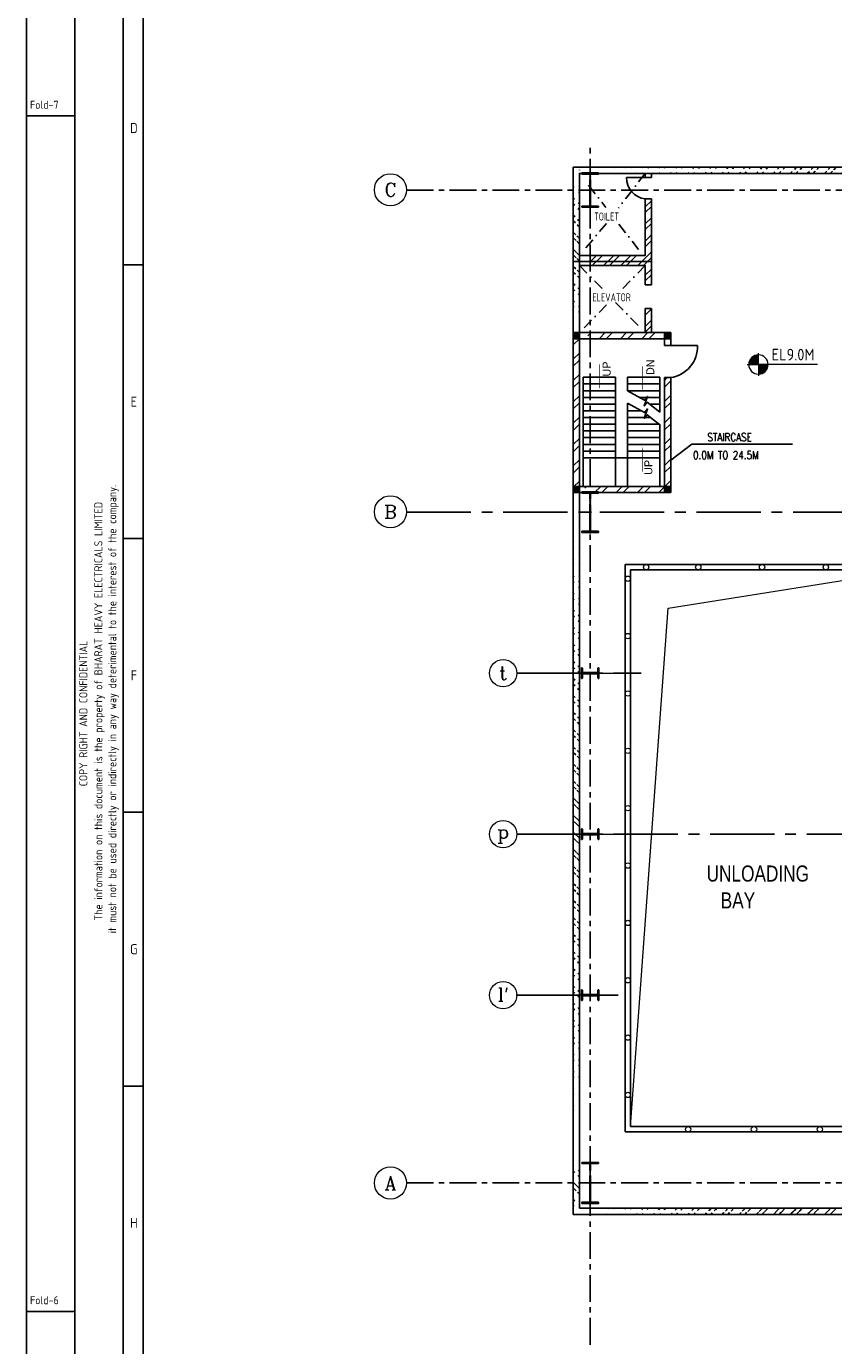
# Model space of a CAD drawing. Extents: x 18893 to 3351893, y -610358 to 406739.
# Tile 2 of 120: x 39024 to 69101, y 98213 to 147376. Entities that reach past the tile are written whole.
import ezdxf
from ezdxf.enums import TextEntityAlignment as Align

# ---------------------------------------------------------------- set-up
doc = ezdxf.new("R2010")
doc.units = 0
doc.header["$LTSCALE"] = 800
doc.header["$MEASUREMENT"] = 0
for name, pattern in [('CENTER', [2, 1.25, -0.25, 0.25, -0.25]), ('CENTER2', [1.125, 0.75, -0.125, 0.125, -0.125]), ('CONTINOUS', [0]), ('DASHDOT', [1, 0.5, -0.25, 0, -0.25])]:
    doc.linetypes.add(name, pattern=pattern)
doc.layers.get('0').update_dxf_attribs({"linetype": 'CONTINUOUS'})
for name, color, linetype in [('0-7-COL', 2, 'CENTER'), ('CENTER', 2, 'CENTER'), ('COL', 1, 'CENTER'), ('GRID', 8, 'CENTER'), ('GT_5', 4, 'CONTINUOUS'), ('HATCH', 9, 'CONTINUOUS'), ('REV3', 2, 'CONTINUOUS'), ('WALL', 6, 'CONTINUOUS')]:
    doc.layers.add(name, color=color, linetype=linetype)
doc.layers.add('DIM', color=4, linetype='CONTINUOUS', lineweight=13)
doc.layers.add('TEXT', color=3, linetype='CONTINUOUS', lineweight=15)
doc.styles.add('HTX11', font='O8111901')
doc.styles.add('HTX31', font='OLB21191')
doc.styles.add('ROMANC', font='romanc')
doc.styles.add('ROMANS', font='ISO9.shx', dxfattribs={"width": 0.8})
doc.styles.add('S3', font='ROMANS1.SHX', dxfattribs={"width": 0.8})
doc.styles.get("Standard").update_dxf_attribs({"font": 'ISO9'})
doc.dimstyles.get("Standard").update_dxf_attribs({"dimtxt": 0.18, "dimasz": 0.18, "dimexe": 0.18, "dimexo": 0.0625, "dimgap": 0.09, "dimtad": 0, "dimtih": 1, "dimtoh": 1, "dimdec": 4, "dimzin": 0, "dimdsep": 46, "dimtxsty": 'Standard', "dimcen": 0.09, "dimadec": 0, "dimazin": 0, "dimtfac": 1, "dimtdec": 4, "dimtofl": 0, "dimtmove": 0, "dimatfit": 3, "dimfxl": 0, "dimtolj": 1, "dimtzin": 0, "dimarcsym": 0})
pattern_1 = [(45, (46410.7, 10109.23), (-318.198, 318.198), []), (45, (46622.83, 10109.23), (-318.198, 318.198), [])]
pattern_2 = [(45, (-124552.498, -214992.06), (22.097087, -22.097087), [])]
pattern_3 = [(45, (200, 0), (-397.748, 397.748), []), (45, (465.17, 0), (-397.748, 397.748), [])]
pattern_4 = [(45, (-121152.498, -214992.06), (22.097087, -22.097087), [])]
pattern_5 = [(45, (-121152.498, -220725.06), (22.097087, -22.097087), [])]
pattern_6 = [(45, (-124552.498, -220725.06), (22.097087, -22.097087), [])]

# ---------------------------------------------------------------- blocks, each defined once
blk = doc.blocks.new('A$C41E52089')
at = {"layer": 'COL'}
h = blk.add_hatch(dxfattribs=at)
h.set_pattern_fill('ANSI31', color=256, scale=100, style=0)
h.paths.add_polyline_path([(310, -720), (0, -720), (0, -760), (310, -760)])
h.paths.add_polyline_path([(0, -720), (-310, -720), (-310, -760), (0, -760)])
h.paths.add_polyline_path([(0, 0), (-13, 0), (-13, -720), (0, -720)])
h.paths.add_polyline_path([(0, 720), (-13, 720), (-13, 0), (0, 0)])
h.paths.add_polyline_path([(12, 0), (0, 0), (0, -720), (12, -720)])
h.paths.add_polyline_path([(12, 720), (0, 720), (0, 0), (12, 0)])
h.paths.add_polyline_path([(310, 760), (0, 760), (0, 720), (12, 720), (310, 720)])
h.paths.add_polyline_path([(0, 760), (-310, 760), (-310, 720), (0, 720)])
for p, q in [((-310, 760), (310, 760)), ((-310, 760), (-310, 720)), ((-310, 720), (310, 720)), ((-13, -720), (-13, 720)), ((12, -720), (12, 720)), ((310, 760), (310, 720)), ((-310, -720), (310, -720)), ((-310, -760), (-310, -720)), ((-310, -760), (310, -760)), ((310, -760), (310, -720))]:
    blk.add_line(p, q, dxfattribs=at)
at = {"layer": 'COL', "color": 2}
for p, q in [((0, -800), (0, 800)), ((123, 0), (-123, 0))]:
    blk.add_line(p, q, dxfattribs=at)
blk = doc.blocks.new('A$C1C927E47')
at = {"layer": 'COL'}
h = blk.add_hatch(dxfattribs=at)
h.set_pattern_fill('ANSI31', color=256, scale=100, style=0)
h.paths.add_polyline_path([(16, 0), (0, 0), (0, -710), (16, -710)])
h.paths.add_polyline_path([(16, 710), (0, 710), (0, 0), (16, 0)])
h.paths.add_polyline_path([(0, 710), (-16, 710), (-16, 0), (0, 0)])
h.paths.add_polyline_path([(0, 0), (-16, 0), (-16, -710), (0, -710)])
h.paths.add_polyline_path([(-310, -710), (-310, -760), (0, -760), (0, -710)])
h.paths.add_polyline_path([(310, -760), (310, -710), (0, -710), (0, -760)])
h.paths.add_polyline_path([(310, 710), (310, 760), (0, 760), (0, 710)])
h.paths.add_polyline_path([(-310, 760), (-310, 710), (0, 710), (0, 760)])
for p, q in [((310, 760), (-310, 760)), ((-310, 760), (-310, 710)), ((310, 710), (-310, 710)), ((-16, -710), (-16, 710)), ((16, -710), (16, 710)), ((310, 760), (310, 710)), ((-310, -710), (310, -710)), ((-310, -760), (-310, -710)), ((-310, -760), (310, -760)), ((310, -760), (310, -710))]:
    blk.add_line(p, q, dxfattribs=at)
at = {"layer": 'COL', "color": 2}
for p, q in [((0, -792), (0, 792)), ((44, 0), (-44, 0))]:
    blk.add_line(p, q, dxfattribs=at)
blk = doc.blocks.new('A$C14326149')
at = {"layer": 'COL'}
h = blk.add_hatch(dxfattribs=at)
h.set_pattern_fill('ANSI31', color=256, scale=100, style=0)
h.paths.add_polyline_path([(310, 640), (0, 640), (0, 600), (310, 600)])
h.paths.add_polyline_path([(0, 600), (0, 640), (-310, 640), (-310, 600)])
h.paths.add_polyline_path([(0, -640), (0, -600), (-310, -600), (-310, -640)])
h.paths.add_polyline_path([(0, -600), (0, -640), (310, -640), (310, -600)])
h.paths.add_polyline_path([(-16, 0), (0, 0), (0, 600), (-16, 600)])
h.paths.add_polyline_path([(0, 0), (16, 0), (16, 600), (0, 600)])
h.paths.add_polyline_path([(16, 0), (0, 0), (0, -600), (16, -600)])
h.paths.add_polyline_path([(-16, -600), (0, -600), (0, 0), (-16, 0)])
for p, q in [((310, 640), (-310, 640)), ((-310, 640), (-310, 600)), ((310, 600), (-310, 600)), ((-16, -600), (-16, 600)), ((16, -600), (16, 600)), ((310, 640), (310, 600)), ((-310, -600), (310, -600)), ((-310, -640), (-310, -600)), ((-310, -640), (310, -640)), ((310, -640), (310, -600))]:
    blk.add_line(p, q, dxfattribs=at)
at = {"layer": 'COL', "color": 2}
for p, q in [((0, -672), (0, 672)), ((44, 0), (-44, 0))]:
    blk.add_line(p, q, dxfattribs=at)
blk = doc.blocks.new('*X33')
at = {"color": 0}
for p, q in [((36154, 29375), (36330, 29375)), ((36183, 29400), (36330, 29400)), ((36226, 29425), (36330, 29425)), ((36080, 29200), (36330, 29200)), ((36081, 29225), (36330, 29225)), ((36085, 29250), (36330, 29250)), ((36092, 29275), (36330, 29275)), ((36102, 29300), (36330, 29300)), ((36115, 29325), (36330, 29325)), ((36132, 29350), (36330, 29350))]:
    blk.add_line(p, q, dxfattribs=at)
blk = doc.blocks.new('LL')
for p, q in [((-1136, 0), (-711, 0)), ((-711, 0), (-711, 423)), ((1493, 0), (-711, 0)), ((-711, 0), (-711, -418))]:
    blk.add_line(p, q)
for start, end in [(90, 180), (180, 270), (0, 90), (270, 0)]:
    blk.add_arc((-711, 0), 360, start, end)
at = {"xscale": 1.440000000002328, "yscale": 1.440000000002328, "zscale": 1.440000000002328}
blk.add_blockref('*X33', (-53026, -42044), dxfattribs=at)
at = {"xscale": 1.440000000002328, "yscale": 1.440000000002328, "zscale": 1.440000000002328, "rotation": 180}
blk.add_blockref('*X33', (51604, 42044), dxfattribs=at)
blk = doc.blocks.new('A$C12696E3D')
at = {"layer": 'REV3', "linetype": 'Continuous'}
h = blk.add_hatch(dxfattribs=at)
h.set_pattern_fill('ANSI31', color=256, scale=250, angle=90, style=0)
h.set_pattern_definition(pattern_2)
h.paths.add_polyline_path([(230, 5963), (230, 5848), (0, 5848), (0, 5963)])
h = blk.add_hatch(dxfattribs=at)
h.set_pattern_fill('ANSI32', color=9, scale=1500, style=0)
h.set_pattern_definition(pattern_3)
h.paths.add_polyline_path([(3630, 5733), (540, 5733), (540, 5963), (3630, 5963)])
h = blk.add_hatch(dxfattribs=at)
h.set_pattern_fill('ANSI31', color=256, scale=250, angle=90, style=0)
h.set_pattern_definition(pattern_4)
h.paths.add_polyline_path([(3630, 5963), (3630, 5848), (3400, 5848), (3400, 5963)])
h = blk.add_hatch(dxfattribs=at)
h.set_pattern_fill('ANSI31', color=256, scale=250, angle=90, style=0)
h.set_pattern_definition(pattern_2)
h.paths.add_polyline_path([(230, 5848), (230, 5733), (0, 5733), (0, 5848)])
h = blk.add_hatch(dxfattribs=at)
h.set_pattern_fill('ANSI32', color=9, scale=1500, style=0)
h.paths.add_polyline_path([(230, 5733), (230, 213), (0, 213), (0, 5733)])
h = blk.add_hatch(dxfattribs=at)
h.set_pattern_fill('ANSI31', color=256, scale=250, angle=90, style=0)
h.set_pattern_definition(pattern_4)
h.paths.add_polyline_path([(3630, 5848), (3630, 5733), (3400, 5733), (3400, 5848)])
h = blk.add_hatch(dxfattribs=at)
h.set_pattern_fill('ANSI32', color=9, scale=1500, style=0)
h.set_pattern_definition(pattern_3)
h.paths.add_polyline_path([(3630, 4284), (3630, 213), (3400, 213), (3399, 4284)])
h = blk.add_hatch(dxfattribs=at)
h.set_pattern_fill('ANSI31', color=256, scale=250, angle=90, style=0)
h.set_pattern_definition(pattern_6)
h.paths.add_polyline_path([(230, 230), (230, 115), (0, 115), (0, 230)])
h = blk.add_hatch(dxfattribs=at)
h.set_pattern_fill('ANSI31', color=256, scale=250, angle=90, style=0)
h.set_pattern_definition(pattern_6)
h.paths.add_polyline_path([(230, 115), (230, 0), (0, 0), (0, 115)])
h = blk.add_hatch(dxfattribs=at)
h.set_pattern_fill('ANSI32', color=9, scale=1500, style=0)
h.set_pattern_definition(pattern_3)
h.paths.add_polyline_path([(3630, 0), (430, 0), (430, 230), (3630, 230)])
h = blk.add_hatch(dxfattribs=at)
h.set_pattern_fill('ANSI31', color=256, scale=250, angle=90, style=0)
h.set_pattern_definition(pattern_5)
h.paths.add_polyline_path([(3630, 230), (3630, 115), (3400, 115), (3400, 230)])
h = blk.add_hatch(dxfattribs=at)
h.set_pattern_fill('ANSI31', color=256, scale=250, angle=90, style=0)
h.set_pattern_definition(pattern_5)
h.paths.add_polyline_path([(3630, 115), (3630, 0), (3400, 0), (3400, 115)])
for p, q in [((230, 5963), (0, 5963)), ((3630, 5963), (3400, 5963)), ((230, 5733), (0, 5733)), ((3630, 5733), (3400, 5733)), ((230, 230), (0, 230)), ((230, 0), (0, 0)), ((3630, 230), (3400, 230)), ((3630, 0), (3400, 0))]:
    blk.add_line(p, q, dxfattribs=at)
at = {"layer": 'REV3', "linetype": 'Continuous', "flags": 128}
for points in [[(983, 3863, 0, 150, 0), (983, 4218, 25, 25, 0), (983, 4776, 25, 25, 0)], [(2590, 3798, 0, 150, 0), (2590, 4153, 25, 25, 0), (2590, 4711, 25, 25, 0)], [(2590, 1696, 0, 150, 0), (2590, 1341, 25, 25, 0), (2590, 783, 25, 25, 0)]]:
    blk.add_lwpolyline(points, format="xyseb", dxfattribs=at)
at = {"layer": 'WALL'}
for p, q in [((3400, 5484), (4633, 5484)), ((372, 230), (372, 4298)), ((372, 4298), (1572, 4298)), ((372, 4048), (1572, 4048)), ((2022, 3798), (2022, 4298)), ((3222, 4298), (2022, 4298)), ((3222, 4048), (2022, 4048)), ((3222, 3000), (3222, 4298)), ((3400, 4284), (3630, 4284)), ((372, 3798), (1572, 3798)), ((372, 3548), (1572, 3548)), ((1572, 230), (1572, 3798)), ((3222, 3798), (2022, 3798)), ((3222, 3548), (2472, 3548)), ((372, 3298), (1572, 3298)), ((372, 3048), (1572, 3048)), ((2022, 230), (2022, 3333)), ((2085, 3298), (2022, 3298)), ((2535, 3048), (2022, 3048)), ((3222, 3298), (2844, 3298)), ((3222, 3048), (3161, 3048)), ((372, 2798), (1572, 2798)), ((372, 2548), (1572, 2548)), ((2889, 2798), (2022, 2798)), ((2022, 2548), (3222, 2548)), ((3222, 230), (3222, 2535)), ((372, 2298), (1572, 2298)), ((372, 2048), (1572, 2048)), ((2022, 2298), (3222, 2298)), ((2022, 2048), (3222, 2048)), ((372, 1798), (1572, 1798)), ((372, 1548), (1572, 1548)), ((2022, 1798), (3222, 1798)), ((2022, 1548), (3222, 1548)), ((372, 1298), (1572, 1298)), ((1572, 1298), (2022, 1298)), ((2022, 1298), (3222, 1298))]:
    blk.add_line(p, q, dxfattribs=at)
for points in [[(0, 5963), (0, 0)], [(230, 5963), (230, 0)], [(3400, 5963), (3400, 5484)], [(3630, 5963), (3630, 5484)], [(1572, 4298), (1572, 1298)], [(3399, 4284), (3400, 213)], [(3630, 4284), (3630, 213)], [(3226, 2997), (2754, 3369), (2643, 3229), (2769, 3585), (2658, 3445), (2022, 3798)], [(3226, 2532), (2754, 2904), (2643, 2764), (2769, 3120), (2658, 2980), (2022, 3333)], [(3400, 574), (3400, 0)], [(3630, 574), (3630, 213)]]:
    blk.add_lwpolyline(points, dxfattribs=at)
for points in [[(0, 5963), (0, 5733), (3630, 5733), (3630, 5963)], [(3630, 0), (3630, 230), (0, 230), (0, 0)]]:
    blk.add_lwpolyline(points, close=True, dxfattribs=at)
blk.add_arc((3447, 5456), 1186, 278.8623, 1.3701, dxfattribs=at)
at = {"layer": 'WALL', "style": 'HTX11'}
for s, p in [('DN', (3019, 4382)), ('UP', (1392, 4329)), ('UP', (2946, 663))]:
    blk.add_text(s, height=300, rotation=90, dxfattribs=at).set_placement(p)
blk = doc.blocks.new('A$C731D3036')
for p, q in [((-2590.23, 26.68), (-2590.23, 1843.18)), ((-2579.11, 37.8), (-2579.11, 1816.5)), ((-2616.91, 1320.68), (-2643.59, 1320.68)), ((-2590.23, 1238.42), (-2579.11, 1238.42)), ((-2590.23, 1087.23), (-2579.11, 1087.23)), ((-2590.23, 936.04), (-2579.11, 936.04)), ((-2590.23, 784.85), (-2579.11, 784.85)), ((-2616.91, 660.34), (-2643.59, 660.34))]:
    blk.add_line(p, q)
for points in [[(0, 1869.86), (-2643.59, 1869.86), (-2643.59, 0), (0, 0)], [(-26.68, 1843.18), (-2616.91, 1843.18), (-2616.91, 26.68), (-26.68, 26.68)]]:
    blk.add_lwpolyline(points, close=True)
for s, p in [('Fold-7', (-2641.6, 1324.64)), ('Fold-6', (-2641.6, 664.3))]:
    blk.add_text(s, height=4.447).set_placement(p)
for s, p in [('D', (-2584.25, 1314.01)), ('E', (-2584.25, 1162.83)), ('F', (-2584.25, 1011.64)), ('G', (-2584.25, 860.45)), ('H', (-2584.25, 709.26))]:
    blk.add_text(s, height=5.56).set_placement(p, align=Align.MIDDLE)
for s, p in [('it must not be used directly or indirectly in any way deterimental to the interest of the company.', (-2593.94, 993.09)), ('The information on this document is the property of BHARAT HEAVY ELECTRICALS LIMITED', (-2601.63, 991.86)), ('COPY RIGHT AND CONFIDENTIAL', (-2609.94, 990.63))]:
    blk.add_text(s, height=4.4467, rotation=90).set_placement(p, align=Align.CENTER)
blk = doc.blocks.new('I4')
blk.add_lwpolyline([(250, 200), (248, 200, 0.388879), (223, 177), (216, 43, -0.388879), (191, 20), (-191, 20, -0.388879), (-216, 43), (-223, 177, 0.388879), (-248, 200), (-250, 200), (-250, -200), (-248, -200, 0.388879), (-223, -177), (-216, -43, -0.388879), (-191, -20), (191, -20, -0.388879), (216, -43), (223, -177, 0.388879), (248, -200), (250, -200), (250, 200), (250, -200)], format="xyb")

msp = doc.modelspace()

# ---------------------------------------------------------------- hatches: boundary and pattern name
at = {"layer": 'HATCH'}
h = msp.add_hatch(dxfattribs=at)
h.set_pattern_fill('ANSI32', color=256, scale=1200, style=0)
h.set_pattern_definition([(45, (-23570.6, 10108.7), (-318.198, 318.198), []), (45, (-23358.5, 10108.7), (-318.198, 318.198), [])])
edge = h.paths.add_edge_path()
edge.add_line((59401.71, 142123.93), (84531.71, 142123.93))
edge.add_line((59631.71, 141893.93), (84531.71, 141894.45))
h = msp.add_hatch(dxfattribs=at)
h.set_pattern_fill('ANSI32', color=256, scale=1200, angle=90, style=0)
h.set_pattern_definition([(135, (45324.5, 102022.4), (-318.198, -318.198), []), (135, (45324.5, 102234.5), (-318.198, -318.198), [])])
edge = h.paths.add_edge_path()
edge.add_line((59401.71, 135964.36), (59401.71, 142123.93))
edge.add_line((59631.71, 135964.36), (59631.71, 142123.93))
h = msp.add_hatch(dxfattribs=at)
h.set_pattern_fill('ANSI32', color=256, scale=1200, style=0)
h.set_pattern_definition([(45, (45324.5, 69161.95), (-318.198, 318.198), []), (45, (45536.65, 69161.95), (-318.198, 318.198), [])])
h.paths.add_polyline_path([(62311.71, 136860.85), (62081.71, 136860.85), (62081.71, 135964.36), (62311.71, 135964.36)])
h.paths.add_polyline_path([(62311.71, 138609.36), (60031.71, 138609.36), (60031.71, 138464.36), (62081.71, 138464.36), (62081.71, 137744.4), (62311.71, 137744.4)])
h.paths.add_polyline_path([(62311.71, 140944.36), (62081.71, 140944.36), (62081.71, 138839.36), (60031.71, 138839.36), (60031.71, 138609.36), (62311.71, 138609.36)])
h = msp.add_hatch(dxfattribs=at)
h.set_pattern_fill('ANSI32', color=256, scale=1200, angle=90, style=0)
h.set_pattern_definition([(135, (45324.5, 77119.95), (-318.198, -318.198), []), (135, (45324.5, 77332.1), (-318.198, -318.198), [])])
edge = h.paths.add_edge_path()
edge.add_line((59401.71, 105098.25), (59401.71, 130001.36))
edge.add_line((59631.71, 105098.93), (59631.71, 130001.36))
h = msp.add_hatch(dxfattribs=at)
h.set_pattern_fill('ANSI32', color=256, scale=1200, angle=90, style=0)
h.set_pattern_definition([(135, (45324.5, 69161.95), (-318.198, -318.198), []), (135, (45324.5, 69374.1), (-318.198, -318.198), [])])
edge = h.paths.add_edge_path()
edge.add_line((59401.71, 103103.93), (59401.71, 105098.93))
edge.add_line((59631.71, 103333.93), (59631.71, 105098.93))
h = msp.add_hatch(dxfattribs=at)
h.set_pattern_fill('ANSI32', color=256, scale=1200, style=0)
h.set_pattern_definition(pattern_1)
edge = h.paths.add_edge_path()
edge.add_line((59401.71, 103103.93), (71608.87, 103103.93))
edge.add_line((59631.71, 103333.93), (82244.01, 103333.93))
h = msp.add_hatch(dxfattribs=at)
h.set_pattern_fill('ANSI32', color=256, scale=1200, style=0)
h.set_pattern_definition(pattern_1)
edge = h.paths.add_edge_path()
edge.add_line((59401.71, 103103.93), (79591.71, 103103.93))
edge.add_line((59631.71, 103333.93), (79571.71, 103333.93))

# ---------------------------------------------------------------- linework, layer by layer
at = {"layer": '0-7-COL', "linetype": 'Continuous', "ltscale": 4}
for p, q in [((61331.71, 127323.93), (72131.71, 127323.93)), ((61331.71, 106173.93), (61331.71, 127323.93)), ((61531.71, 127123.93), (71931.71, 127123.93)), ((61531.71, 106373.93), (61531.71, 127123.93)), ((61531.71, 106373.93), (71931.71, 106373.93)), ((61331.71, 106173.93), (72131.71, 106173.93))]:
    msp.add_line(p, q, dxfattribs=at)
at = {"layer": 'CENTER', "linetype": 'DASHDOT'}
for p, q in [((62081.71, 141893.93), (61082.11, 140606.68)), ((59972.71, 141454.8), (60616.99, 140625.14)), ((60639.26, 140036.4), (59631.71, 138839.36)), ((61098.94, 140004.5), (62003.73, 138839.36)), ((59631.71, 138464.36), (60567.12, 137509.87)), ((62081.71, 138464.36), (61147.25, 137510.82)), ((60641.59, 136994.85), (59631.71, 135964.36)), ((60978.03, 137090.57), (62081.71, 135964.36))]:
    msp.add_line(p, q, dxfattribs=at)
at = {"layer": 'DIM'}
for p, q in [((57559.94, 123273.93), (61054.51, 123273.93)), ((57559.94, 117273.93), (61054.51, 117273.93))]:
    msp.add_line(p, q, dxfattribs=at)
at = {"layer": 'DIM', "flags": 128}
msp.add_lwpolyline([(61531.71, 106373.93), (62935.79, 125700.73), (71931.71, 127123.93)], dxfattribs=at)
at = {"layer": 'DIM'}
for centre, radius in [((52590.2, 141287), 600), ((52590.2, 129287), 600), ((61431.71, 126791.15), 100), ((61431.71, 126791.15), 100), ((62117.27, 127223.93), 100), ((64058.25, 127223.93), 100), ((66435.05, 127223.93), 100), ((68811.85, 127223.93), 100), ((61431.71, 124653.64), 100), ((61431.71, 124653.64), 100), ((56790.52, 123273.93), 508.61), ((61431.71, 122516.14), 100), ((61431.71, 120378.63), 100), ((61431.71, 118241.13), 100), ((56790.52, 117273.93), 508.61), ((61431.71, 116103.63), 100), ((61431.71, 113966.12), 100), ((56790.52, 111273.93), 508.61), ((61431.71, 111828.62), 100), ((61431.71, 109691.12), 100), ((61431.71, 107553.61), 100), ((63681.81, 106273.93), 100), ((63681.81, 106273.93), 100), ((66134.9, 106273.93), 100), ((66134.9, 106273.93), 100), ((68588, 106273.93), 100), ((68588, 106273.93), 100), ((52590.34, 104273.93), 600)]:
    msp.add_circle(centre, radius, dxfattribs=at)
at = {"layer": 'GRID'}
for p, q in [((60031.71, 98244.27), (60031.71, 142863)), ((53190.05, 141273.93), (155634.78, 141273.93)), ((57276.51, 111273.93), (61079.24, 111273.93)), ((53190.34, 104273.93), (165293.46, 104273.93))]:
    msp.add_line(p, q, dxfattribs=at)
at = {"layer": 'GRID', "linetype": 'CENTER2', "ltscale": 4}
for p, q in [((53190.05, 129273.93), (155634.78, 129273.93)), ((57299.13, 123273.93), (61929.84, 123273.93)), ((57299.13, 117273.93), (72652.56, 117273.93)), ((57299.13, 111273.93), (61079.24, 111273.93))]:
    msp.add_line(p, q, dxfattribs=at)
at = {"layer": 'WALL'}
for p, q in [((59401.71, 142123.93), (86331.71, 142123.93)), ((59401.71, 103103.93), (59401.71, 142123.93)), ((59401.71, 142123.93), (61134.29, 142123.93)), ((59401.71, 142123.93), (61134.29, 142123.93)), ((59631.71, 141893.93), (86331.71, 141893.93)), ((59631.71, 103333.93), (59631.71, 141893.93)), ((59631.71, 141893.93), (61134.29, 141893.93)), ((59631.71, 141893.93), (61134.29, 141893.93)), ((61381.71, 141743.93), (62311.71, 141743.93)), ((62081.71, 141743.93), (62081.71, 141803.93)), ((62081.71, 140944.36), (62311.71, 140944.36)), ((62081.71, 137744.4), (62311.71, 137744.4)), ((62081.71, 136860.85), (62311.71, 136860.85)), ((59631.71, 103333.93), (79571.71, 103333.93)), ((59401.71, 103103.93), (79591.71, 103103.93))]:
    msp.add_line(p, q, dxfattribs=at)
for points in [[(62311.71, 138609.36), (59401.71, 138609.36), (59401.71, 142123.93), (62311.71, 142123.93), (62311.71, 142123.93)], [(62081.71, 140944.36), (62081.71, 138839.36), (59631.71, 138839.36), (59631.71, 141893.93), (62081.71, 141893.93), (62081.71, 141743.93)], [(62311.71, 141893.93), (62311.71, 141743.93)], [(62311.71, 140944.36), (62311.71, 137744.4)], [(62311.71, 135734.36), (59401.71, 135734.36), (59401.71, 138609.36), (62311.71, 138609.36), (62311.71, 137744.4)], [(62081.71, 136860.85), (62081.71, 135964.36), (59631.71, 135964.36), (59631.71, 138464.36), (62081.71, 138464.36), (62081.71, 137744.4)], [(62311.71, 136860.85), (62311.71, 135964.36)], [(62311.71, 136860.85), (62311.71, 135964.36)]]:
    msp.add_lwpolyline(points, dxfattribs=at)
msp.add_arc((62174.07, 141731.41), 792.45, 179.095023, 263.307434, dxfattribs=at)

# ---------------------------------------------------------------- block references
at = {"color": 1, "linetype": 'CONTINOUS', "lineweight": 15, "xscale": 67.46500254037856, "yscale": 67.46500254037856, "zscale": 67.46500254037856}
msp.add_blockref('A$C731D3036', (217374.11, 54937.17), dxfattribs=at)
msp.add_blockref('A$C12696E3D', (59401.71, 130001.36))
at = {"layer": 'COL'}
for name, p in [('A$C14326149', (60031.71, 141273.93)), ('A$C1C927E47', (60031.71, 129273.93)), ('A$C41E52089', (60031.71, 104273.93))]:
    msp.add_blockref(name, p, dxfattribs=at)
at = {"layer": 'COL', "xscale": 1.299999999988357}
for p in [(60031.71, 123273.93), (60031.71, 117273.93), (60031.71, 111273.93)]:
    msp.add_blockref('I4', p, dxfattribs=at)
at = {"layer": 'DIM'}
ref = msp.add_blockref('LL', (67011.73, 134775.46), dxfattribs=at)
ref.add_attrib('LEVEL', 'EL9.0M', (66790, 134929.64), dxfattribs={"layer": '0', "height": 432, "flags": 4})

# ---------------------------------------------------------------- texts
at = {"layer": 'GT_5', "insert": (64216.29, 116105.54), "char_height": 600, "width": 4650.8682, "attachment_point": 1, "style": 'HTX31'}
msp.add_mtext('{\\W0.68369; \\W0.8;UNLOADING \\P{\\W3.04158; }BAY}', dxfattribs=at)
at = {"layer": 'TEXT', "style": 'ROMANC'}
for s, p in [('C', (52590.2, 141287)), ('B', (52590.2, 129287)), ('t', (56790.52, 123273.93)), ('p', (56790.52, 117273.93)), ("l'", (56790.52, 111296.85)), ('A', (52590.34, 104273.93))]:
    msp.add_text(s, height=500, dxfattribs=at).set_placement(p, align=Align.MIDDLE)
at = {"layer": 'TEXT', "linetype": 'Continuous', "width": 0.8}
msp.add_text('TOILET', height=300, dxfattribs=at).set_placement((60176.41, 140139.71))
at = {"layer": 'TEXT', "style": 'ROMANS', "width": 0.8}
msp.add_text('ELEVATOR', height=300, dxfattribs=at).set_placement((60827.43, 137279.18), align=Align.MIDDLE)
at = {"layer": 'TEXT', "style": 'S3', "width": 0.8}
for s, p in [('STAIRCASE', (64399.39, 131916.89, 207.71)), ('0.0M TO 24.5M', (63863.51, 131250.44, 207.71))]:
    msp.add_text(s, height=300, dxfattribs=at).set_placement(p)

# ---------------------------------------------------------------- leaders
at = {"layer": 'DIM'}
msp.add_leader([(63031.71, 131209.93), (63824.55, 131806.77), (67566.87, 131806.77)], dimstyle='Standard', override={"dimscale": 200, "dimtxt": 2, "dimasz": 1, "dimexe": 0, "dimexo": 0, "dimgap": 0.5, "dimtad": 0, "dimtih": 0, "dimtoh": 0, "dimdec": 0, "dimcen": 0, "dimclrd": 256, "dimclre": 256, "dimclrt": 256, "dimtdec": 0, "dimtofl": 1, "dimatfit": 0, "dimfxl": 0}, dxfattribs=at)

doc.saveas('drawing.dxf')
